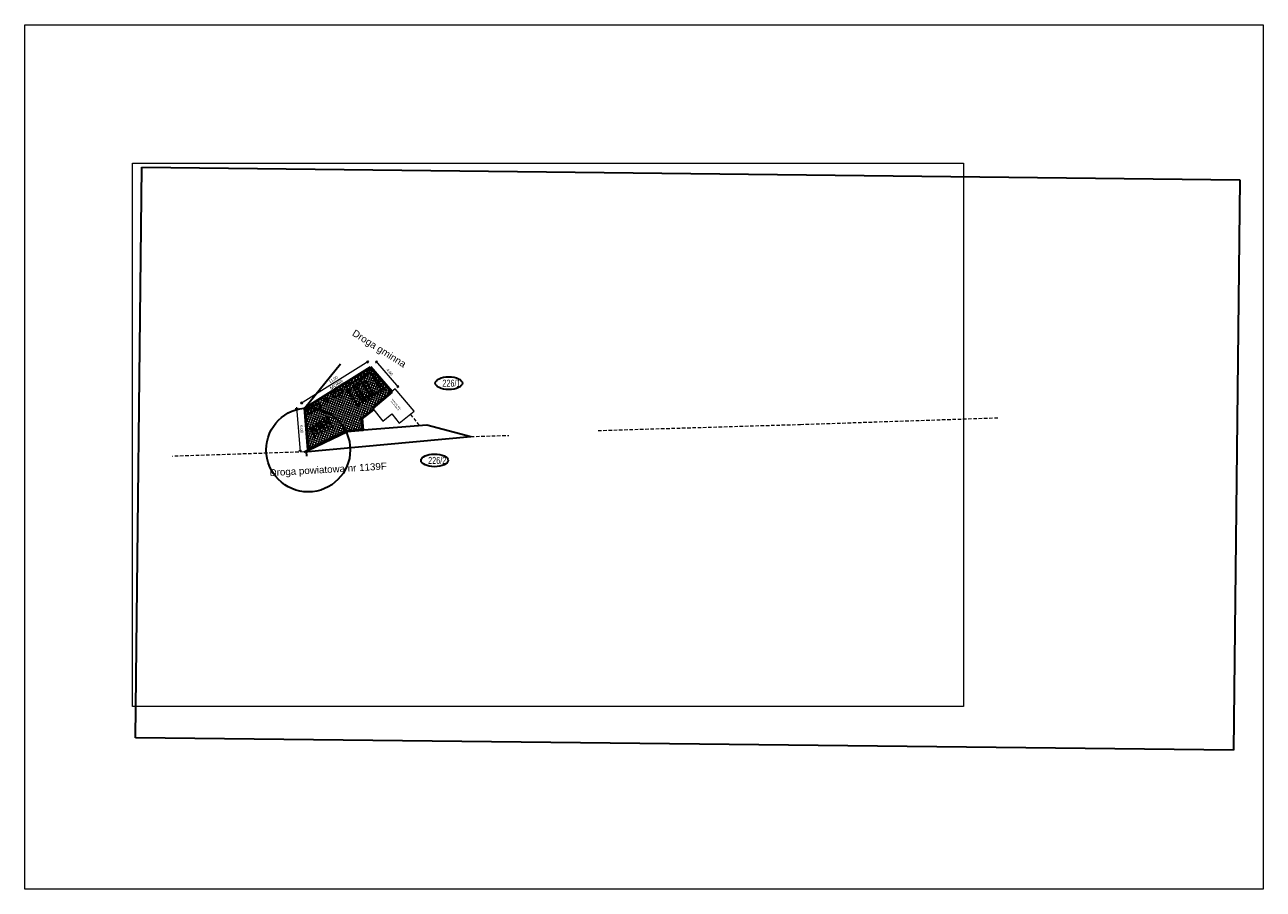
# Model space of a CAD drawing. Header units: millimetres. Extents: x -32728 to 13651, y -21222 to 1549.
# Tile 7 of 19: x 2990 to 3167, y -326 to -203. Entities that reach past the tile are written whole.
import ezdxf

# ---------------------------------------------------------------- set-up
doc = ezdxf.new("R2010")
doc.units = ezdxf.units.MM
for name, pattern in [('02_DONPL_Floorplan-H_revised$0$A-CZ0304_2000 ( Dashdot )', [1.001, 0.5, -0.25, 0.001, -0.25]), ('02_DONPL_Floorplan-H_revised$0$A-CZ0304_2000 DASHED', [1, 0.5, -0.5]), ('2', [1.5, 1, -0.5])]:
    doc.linetypes.add(name, pattern=pattern)
doc.layers.add('0 pomoc', color=61, linetype='Continuous', lineweight=30, plot=False)
doc.layers.add('pomoc', color=2, linetype='Continuous', lineweight=30, plot=False)
for name, color, linetype, lineweight in [('1 MOP zagospodarowanie', 250, 'Continuous', 30), ('1 numery działek objete opracowaniem', 10, 'Continuous', 30), ('1 podklady', 252, 'Continuous', 5), ('1 pojazdy', 250, 'Continuous', 15), ('1 wiata', 250, 'Continuous', 20), ('2 kraweznik opornik', 5, 'Continuous', 50), ('3 nawierzchnia morr', 150, 'Continuous', 0)]:
    doc.layers.add(name, color=color, linetype=linetype, lineweight=lineweight)
doc.layers.add('1 numery dzialek', color=150, linetype='Continuous')
doc.layers.add('2 krawedz jezdni', color=7, linetype='2', lineweight=50, true_color=0x000000)
doc.layers.add('4 wymiary', color=7, linetype='Continuous', lineweight=15, true_color=0x000000)
doc.styles.add('Annotative', font='arial.ttf')
doc.styles.add('ARIAL', font='arial.ttf')
doc.styles.add('plan', font='arial.ttf', dxfattribs={"height": 1})
doc.styles.get("Standard").update_dxf_attribs({"font": 'arial.ttf'})
doc.styles.add('tabelka', font='arial.ttf')
doc.dimstyles.new('plan', dxfattribs={"dimtxt": 1, "dimasz": 0.5, "dimexe": 0.5, "dimexo": 0.625, "dimgap": 0.2, "dimtad": 1, "dimzin": 1, "dimtxsty": 'plan', "dimblk": 'ARCHTICK', "dimcen": 1, "dimdle": 0.5, "dimadec": 4, "dimazin": 0, "dimtfac": 1, "dimtmove": 0, "dimatfit": 3, "dimfxl": 0.5, "dimfxlon": 1, "dimlwd": 15, "dimarcsym": 0})
picture_1 = doc.add_image_def('image91.png', size_in_pixel=(1631, 847))
picture_2 = doc.add_image_def('image92.png', size_in_pixel=(4096, 2677))
picture_3 = doc.add_image_def('image93.png', size_in_pixel=(4096, 2858))

# ---------------------------------------------------------------- blocks, each defined once
blk = doc.blocks.new('_ArchTick')
at = {"color": 0, "linetype": 'ByBlock', "const_width": 0.15}
blk.add_lwpolyline([(-0.5, -0.5), (0.5, 0.5)], dxfattribs=at)
blk = doc.blocks.new('*D354')
at = {"layer": '4 wymiary', "color": 0, "linetype": 'ByBlock', "lineweight": -2}
for p, q in [((3040.2, -250.95), (3040.5, -250.69)), ((3043.24, -254.47), (3043.54, -254.21))]:
    blk.add_line(p, q, dxfattribs=at)
at = {"layer": '4 wymiary', "color": 0, "linetype": 'ByBlock', "lineweight": 15}
blk.add_line((3040.22, -250.67), (3043.52, -254.49), dxfattribs=at)
at = {"layer": 'Defpoints', "color": 0}
for p in [(3039.51, -251.55), (3043.39, -254.34), (3042.55, -255.07)]:
    blk.add_point(p, dxfattribs=at)
at = {"layer": '4 wymiary', "color": 0, "lineweight": 15, "xscale": 0.2, "yscale": 0.2, "zscale": 0.2}
for p, rotation in [((3040.35, -250.82), 130.7876450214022), ((3043.39, -254.34), 310.7876450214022)]:
    blk.add_blockref('_ArchTick', p, dxfattribs=dict(at, rotation=rotation))
at = {"layer": '4 wymiary', "color": 0, "insert": (3042.21, -252.29), "char_height": 0.4, "attachment_point": 5, "rotation": 310.7876, "style": 'ARIAL'}
blk.add_mtext('4,60', dxfattribs=at)
blk = doc.blocks.new('*D355')
at = {"layer": '4 wymiary', "color": 0, "linetype": 'ByBlock', "lineweight": 15}
blk.add_line((3039.24, -250.73), (3029.5, -256.8), dxfattribs=at)
at = {"layer": '4 wymiary', "color": 0, "linetype": 'ByBlock', "lineweight": -2}
for p, q in [((3039.17, -251.01), (3038.96, -250.67)), ((3029.77, -256.87), (3029.56, -256.53))]:
    blk.add_line(p, q, dxfattribs=at)
at = {"layer": 'Defpoints', "color": 0}
for p in [(3039.51, -251.55), (3029.67, -256.7), (3030.11, -257.41)]:
    blk.add_point(p, dxfattribs=at)
at = {"layer": '4 wymiary', "color": 0, "lineweight": 15, "xscale": 0.2, "yscale": 0.2, "zscale": 0.2}
for p, rotation in [((3039.07, -250.84), 31.93231977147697), ((3029.67, -256.7), 211.932319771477)]:
    blk.add_blockref('_ArchTick', p, dxfattribs=dict(at, rotation=rotation))
at = {"layer": '4 wymiary', "color": 0, "insert": (3034.2, -253.35), "char_height": 0.4, "attachment_point": 5, "rotation": 31.9323, "style": 'ARIAL'}
blk.add_mtext('11,00', dxfattribs=at)
blk = doc.blocks.new('*D356')
at = {"layer": '4 wymiary', "color": 0, "linetype": 'ByBlock', "lineweight": -2}
for p, q in [((3029.14, -257.49), (3028.74, -257.52)), ((3029.63, -263.47), (3029.23, -263.5))]:
    blk.add_line(p, q, dxfattribs=at)
at = {"layer": '4 wymiary', "color": 0, "linetype": 'ByBlock', "lineweight": 15}
blk.add_line((3028.93, -257.3), (3029.45, -263.68), dxfattribs=at)
at = {"layer": 'Defpoints', "color": 0}
for p in [(3030.11, -257.41), (3029.43, -263.48), (3030.6, -263.39)]:
    blk.add_point(p, dxfattribs=at)
at = {"layer": '4 wymiary', "color": 0, "lineweight": 15, "xscale": 0.2, "yscale": 0.2, "zscale": 0.2}
for p, rotation in [((3028.94, -257.5), 94.67620156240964), ((3029.43, -263.48), 274.6762015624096)]:
    blk.add_blockref('_ArchTick', p, dxfattribs=dict(at, rotation=rotation))
at = {"layer": '4 wymiary', "color": 0, "insert": (3029.62, -260.41), "char_height": 0.4, "attachment_point": 5, "rotation": 274.6762, "style": 'ARIAL'}
blk.add_mtext('6,00', dxfattribs=at)
blk = doc.blocks.new('zw$B706')
at = {"layer": '1 MOP zagospodarowanie', "color": 0, "lineweight": 20}
for p, q in [((3.96, 2.13), (2.65, 3.64)), ((3.05, 1.34), (1.74, 2.85)), ((3.2, 1.47), (1.89, 2.98)), ((3.81, 2), (2.5, 3.51))]:
    blk.add_line(p, q, dxfattribs=at)
at = {"layer": '1 MOP zagospodarowanie', "color": 0}
blk.add_lwpolyline([(2.95, 3.9), (1.44, 2.59), (2.75, 1.08), (4.26, 2.39)], close=True, dxfattribs=at)
at = {"layer": '1 wiata', "color": 0, "linetype": '02_DONPL_Floorplan-H_revised$0$A-CZ0304_2000 ( Dashdot )'}
for p, q in [((3.75, 5.48), (0.06, 2.29)), ((3.05, 5.53), (5.58, 2.59)), ((0.11, 3), (2.65, 0.06)), ((5.63, 3.3), (1.94, 0.11))]:
    blk.add_line(p, q, dxfattribs=at)
at = {"layer": '1 wiata', "color": 0, "linetype": '02_DONPL_Floorplan-H_revised$0$A-CZ0304_2000 DASHED', "lineweight": 30, "ltscale": 0.5}
blk.add_lwpolyline([(0, 2.65), (2.29, 0), (5.69, 2.94), (3.41, 5.59)], close=True, dxfattribs=at)
at = {"layer": '1 wiata', "color": 0}
for points in [[(0.35, 2.62), (2.31, 0.35), (5.34, 2.97), (3.38, 5.24)], [(3.29, 5.16), (3.37, 5.07), (3.46, 5.15), (3.38, 5.24)], [(0.35, 2.62), (0.43, 2.53), (0.52, 2.61), (0.44, 2.7)], [(5.17, 2.98), (5.25, 2.89), (5.34, 2.97), (5.26, 3.06)], [(2.23, 0.44), (2.31, 0.35), (2.4, 0.43), (2.33, 0.52)]]:
    blk.add_lwpolyline(points, close=True, dxfattribs=at)
at = {"layer": '1 MOP zagospodarowanie', "color": 0, "insert": (3.49, 4.71), "char_height": 0.2, "width": 2.1643, "attachment_point": 1, "rotation": 310.8022}
blk.add_mtext('\\pxqc;wiata drewniana\\P3,5x4,5m', dxfattribs=at)
at = {"layer": '1 MOP zagospodarowanie', "color": 0, "char_height": 0.2, "attachment_point": 1, "rotation": 310.4544, "style": 'Annotative'}
for s, insert, width in [('{\\C7;ławostół}', (2.48, 2.83), 8.3826), ('ławostół', (2.69, 3.03), 0.88)]:
    blk.add_mtext(s, dxfattribs=dict(at, insert=insert, width=width))
blk = doc.blocks.new('zw$1B11')
at = {"layer": '1 MOP zagospodarowanie', "color": 0}
blk.add_lwpolyline([(0.39, 0.34), (1.53, 1.32), (1.13, 1.77), (0, 0.79)], close=True, dxfattribs=at)
at = {"layer": '1 MOP zagospodarowanie', "color": 0, "insert": (-1.96, -2.14), "char_height": 0.15, "width": 8.5633, "attachment_point": 1, "rotation": 42.2022, "style": 'Annotative'}
blk.add_mtext('\\pxqc;{\\C0;kosz betonowy \\Pdo segregacji \\Pśmieci}', dxfattribs=at)
blk = doc.blocks.new('zw$CC25')
at = {"layer": '1 MOP zagospodarowanie', "color": 0, "rotation": 267.9285781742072}
blk.add_blockref('zw$1B11', (0.07, 2.02), dxfattribs=at)
blk = doc.blocks.new('zw$E711')
at = {"layer": '1 MOP zagospodarowanie', "color": 0}
blk.add_lwpolyline([(0.41, 0), (1.92, 1.32), (1.51, 1.79), (0, 0.47)], close=True, dxfattribs=at)
at = {"layer": '1 MOP zagospodarowanie', "color": 0, "insert": (0.32, 0.48), "char_height": 0.15, "width": 4.7963, "attachment_point": 1, "rotation": 40.4865, "style": 'Annotative'}
blk.add_mtext('Ławka betonowa', dxfattribs=at)
blk = doc.blocks.new('zw$1F58')
at = {"layer": '1 MOP zagospodarowanie', "color": 0, "lineweight": 50}
for p, q in [((1.41, 1.86), (1.74, 1.47)), ((2.24, 2.55), (2.57, 2.17)), ((0.53, 1.12), (0.86, 0.73))]:
    blk.add_line(p, q, dxfattribs=at)
at = {"layer": '1 pojazdy', "color": 0}
for p, q in [((0.86, 2.03), (1.02, 1.84)), ((0.9, 2.07), (1.06, 1.87)), ((0.96, 1.66), (1.11, 1.78)), ((1.02, 1.84), (1.04, 1.86)), ((1.02, 1.84), (1.09, 1.76)), ((1.03, 1.79), (1.04, 1.8)), ((1.03, 1.79), (1.07, 1.75)), ((1.07, 1.88), (1.04, 1.86)), ((1.04, 1.8), (1.08, 1.76)), ((1.07, 1.88), (1.13, 1.8)), ((1.11, 1.86), (1.1, 1.85)), ((1.1, 1.85), (1.14, 1.8)), ((1.25, 1.9), (1.11, 1.78)), ((1.11, 1.86), (1.15, 1.81)), ((1.27, 1.89), (1.12, 1.76)), ((1.13, 1.77), (1.19, 1.7)), ((1.14, 1.78), (1.18, 1.75)), ((1.15, 1.79), (1.17, 1.76)), ((1.16, 1.8), (1.19, 1.76)), ((1.25, 1.91), (1.25, 1.91)), ((1.25, 1.91), (1.28, 1.88)), ((1.25, 1.91), (1.27, 1.88)), ((1.32, 1.96), (1.26, 1.9)), ((1.34, 1.94), (1.27, 1.89)), ((1.28, 1.88), (1.27, 1.88)), ((1.29, 2.39), (1.45, 2.2)), ((1.32, 1.96), (1.39, 2.02)), ((1.32, 1.96), (1.34, 1.94)), ((1.32, 1.96), (1.34, 1.94)), ((1.33, 2.42), (1.49, 2.23)), ((1.34, 1.94), (1.4, 2)), ((1.38, 2.02), (1.39, 2.03)), ((1.38, 2.02), (1.41, 1.99)), ((1.39, 2.02), (1.54, 2.14)), ((1.39, 2.03), (1.41, 2)), ((1.41, 2), (1.55, 2.12)), ((1.41, 1.99), (1.41, 2)), ((1.45, 2.2), (1.47, 2.22)), ((1.45, 2.2), (1.52, 2.12)), ((1.46, 2.15), (1.47, 2.16)), ((1.46, 2.15), (1.5, 2.11)), ((1.5, 2.24), (1.47, 2.22)), ((1.47, 2.16), (1.51, 2.12)), ((1.5, 2.24), (1.56, 2.16)), ((1.51, 2.09), (1.54, 2.06)), ((1.52, 2.1), (1.55, 2.07)), ((1.54, 2.22), (1.53, 2.21)), ((1.53, 2.21), (1.56, 2.16)), ((1.53, 2.1), (1.56, 2.07)), ((1.68, 2.26), (1.54, 2.14)), ((1.54, 2.22), (1.58, 2.17)), ((1.54, 2.12), (1.6, 2.05)), ((1.7, 2.25), (1.55, 2.12)), ((1.56, 2.13), (1.62, 2.06)), ((1.57, 2.14), (1.61, 2.11)), ((1.57, 2.05), (1.96, 1.59)), ((1.58, 2.15), (1.6, 2.12)), ((1.58, 2.07), (1.58, 2.07)), ((1.58, 2.05), (1.61, 2.02)), ((1.59, 2.16), (1.62, 2.12)), ((1.6, 2.09), (1.59, 2.09)), ((1.62, 2.09), (2.01, 1.63)), ((1.62, 2.08), (1.64, 2.04)), ((1.68, 2.27), (1.68, 2.27)), ((1.68, 2.27), (1.71, 2.24)), ((1.68, 2.27), (1.7, 2.24)), ((1.75, 2.32), (1.69, 2.26)), ((1.77, 2.3), (1.7, 2.25)), ((1.71, 2.24), (1.7, 2.24)), ((1.72, 2.75), (1.88, 2.56)), ((1.75, 2.32), (1.82, 2.37)), ((1.75, 2.32), (1.77, 2.3)), ((1.75, 2.32), (1.77, 2.3)), ((1.76, 2.78), (1.92, 2.59)), ((1.77, 2.3), (1.83, 2.36)), ((1.81, 2.38), (1.82, 2.39)), ((1.81, 2.38), (1.84, 2.35)), ((1.82, 2.38), (1.97, 2.5)), ((1.82, 2.39), (1.84, 2.35)), ((1.84, 2.36), (1.98, 2.48)), ((1.84, 2.35), (1.84, 2.35)), ((1.87, 1.85), (1.86, 1.84)), ((1.86, 1.84), (1.97, 1.72)), ((1.87, 1.85), (1.93, 1.9)), ((1.9, 1.82), (1.87, 1.85)), ((1.87, 1.85), (1.98, 1.72)), ((1.88, 2.56), (1.9, 2.58)), ((1.88, 2.56), (1.94, 2.48)), ((1.88, 1.84), (1.88, 1.84)), ((1.89, 1.8), (1.88, 1.8)), ((1.88, 1.8), (2.01, 1.64)), ((1.89, 2.51), (1.9, 2.52)), ((1.89, 2.51), (1.93, 2.47)), ((1.89, 1.83), (1.89, 1.83)), ((1.89, 1.8), (2.01, 1.65)), ((1.93, 2.6), (1.9, 2.58)), ((1.9, 2.52), (1.94, 2.48)), ((1.95, 1.87), (1.9, 1.82)), ((1.93, 2.6), (1.99, 2.52)), ((1.93, 1.9), (1.95, 1.87)), ((1.94, 2.45), (1.97, 2.42)), ((1.95, 2.46), (1.98, 2.43)), ((1.97, 2.58), (1.96, 2.57)), ((1.96, 2.57), (1.99, 2.52)), ((1.96, 2.46), (1.99, 2.43)), ((2.11, 2.62), (1.97, 2.5)), ((1.97, 2.58), (2.01, 2.53)), ((1.97, 2.48), (2.03, 2.41)), ((2.13, 2.6), (1.98, 2.48)), ((1.99, 2.49), (2.05, 2.42)), ((2, 2.5), (2.03, 2.47)), ((2, 2.41), (2.39, 1.95)), ((2.01, 2.51), (2.03, 2.48)), ((2.01, 2.43), (2.01, 2.43)), ((2.01, 2.41), (2.04, 2.38)), ((2.02, 2.52), (2.04, 2.48)), ((2.03, 2.45), (2.02, 2.45)), ((2.04, 2.44), (2.07, 2.4)), ((2.05, 2.45), (2.44, 1.98)), ((2.11, 2.63), (2.11, 2.63)), ((2.11, 2.63), (2.14, 2.6)), ((2.11, 2.63), (2.13, 2.6)), ((2.18, 2.68), (2.12, 2.62)), ((2.2, 2.66), (2.13, 2.61)), ((2.14, 2.6), (2.13, 2.6)), ((2.16, 3.12), (2.32, 2.93)), ((2.18, 2.68), (2.2, 2.66)), ((2.19, 2.68), (2.26, 2.74)), ((2.19, 2.68), (2.2, 2.67)), ((2.2, 3.15), (2.36, 2.96)), ((2.2, 2.67), (2.27, 2.73)), ((2.25, 2.75), (2.28, 2.72)), ((2.25, 2.75), (2.28, 2.72)), ((2.25, 2.75), (2.25, 2.75)), ((2.26, 2.74), (2.4, 2.86)), ((2.27, 2.73), (2.42, 2.85)), ((2.27, 2.02), (2.28, 2.03)), ((2.27, 2.01), (2.28, 2.02)), ((2.38, 1.9), (2.27, 2.02)), ((2.29, 1.99), (2.27, 2.01)), ((2.28, 2.72), (2.28, 2.72)), ((2.39, 1.91), (2.28, 2.03)), ((2.3, 2.21), (2.29, 2.2)), ((2.29, 2.2), (2.4, 2.08)), ((2.29, 2.02), (2.31, 2.04)), ((2.29, 1.99), (2.29, 2)), ((2.3, 2.21), (2.36, 2.26)), ((2.33, 2.18), (2.3, 2.21)), ((2.3, 2.21), (2.41, 2.08)), ((2.3, 2.01), (2.32, 2.03)), ((2.3, 1.88), (2.35, 1.93)), ((2.32, 1.85), (2.3, 1.88)), ((2.31, 2.2), (2.31, 2.2)), ((2.31, 2.16), (2.31, 2.16)), ((2.31, 2.16), (2.44, 2.01)), ((2.31, 2.16), (2.44, 2)), ((2.32, 2.92), (2.34, 2.94)), ((2.32, 2.92), (2.38, 2.85)), ((2.32, 2.19), (2.32, 2.19)), ((2.38, 1.9), (2.32, 1.85)), ((2.33, 2.88), (2.34, 2.89)), ((2.33, 2.88), (2.37, 2.83)), ((2.38, 2.22), (2.33, 2.18)), ((2.36, 2.96), (2.34, 2.94)), ((2.34, 2.89), (2.38, 2.84)), ((2.35, 1.93), (2.38, 1.9)), ((2.36, 2.96), (2.43, 2.88)), ((2.36, 2.26), (2.38, 2.22)), ((2.36, 2.09), (2.36, 2.08)), ((2.36, 1.92), (2.36, 1.92)), ((2.38, 2.1), (2.37, 2.09)), ((2.38, 2.07), (2.37, 2.07)), ((2.37, 1.9), (2.37, 1.91)), ((2.38, 2.82), (2.41, 2.79)), ((2.38, 1.9), (2.39, 1.91)), ((2.4, 2.94), (2.39, 2.93)), ((2.39, 2.93), (2.43, 2.89)), ((2.39, 2.83), (2.43, 2.79)), ((2.39, 2.83), (2.41, 2.8)), ((2.4, 2.11), (2.39, 2.11)), ((2.39, 2.08), (2.39, 2.08)), ((2.39, 1.95), (2.44, 1.84)), ((2.55, 2.99), (2.4, 2.86)), ((2.4, 2.94), (2.44, 2.9)), ((2.4, 2.11), (2.41, 2.1)), ((2.41, 2.1), (2.4, 2.09)), ((2.41, 2.08), (2.4, 2.08)), ((2.4, 1.99), (2.4, 1.99)), ((2.4, 1.99), (2.4, 1.99)), ((2.41, 2.84), (2.47, 2.77)), ((2.56, 2.97), (2.42, 2.85)), ((2.42, 2.86), (2.48, 2.79)), ((2.43, 1.99), (2.53, 1.92)), ((2.44, 2.87), (2.47, 2.83)), ((2.44, 2.87), (2.47, 2.84)), ((2.44, 2.8), (2.45, 2.8)), ((2.44, 2.77), (2.83, 2.31)), ((2.44, 2.01), (2.44, 2)), ((2.45, 2.78), (2.48, 2.74)), ((2.46, 2.88), (2.48, 2.85)), ((2.46, 2.82), (2.46, 2.81)), ((2.46, 1.82), (2.47, 1.8)), ((2.48, 2.8), (2.51, 2.77)), ((2.49, 2.81), (2.87, 2.35)), ((2.52, 1.79), (2.62, 1.68)), ((2.53, 1.79), (2.54, 1.8)), ((2.55, 3), (2.54, 2.99)), ((2.54, 2.99), (2.57, 2.96)), ((2.56, 1.81), (2.54, 1.8)), ((2.62, 3.04), (2.55, 2.99)), ((2.55, 3), (2.57, 2.97)), ((2.55, 1.9), (2.57, 1.88)), ((2.57, 1.82), (2.56, 1.81)), ((2.63, 3.03), (2.57, 2.97)), ((2.57, 2.97), (2.57, 2.96)), ((2.57, 1.83), (2.66, 1.72)), ((2.62, 3.04), (2.63, 3.03)), ((2.71, 2.39), (2.72, 2.4)), ((2.82, 2.26), (2.71, 2.39)), ((2.71, 2.38), (2.72, 2.38)), ((2.72, 2.36), (2.71, 2.38)), ((2.72, 2.39), (2.75, 2.41)), ((2.82, 2.27), (2.72, 2.4)), ((2.72, 2.36), (2.73, 2.37)), ((2.73, 2.57), (2.84, 2.44)), ((2.74, 2.57), (2.73, 2.57)), ((2.73, 2.25), (2.79, 2.29)), ((2.76, 2.22), (2.73, 2.25)), ((2.74, 2.58), (2.79, 2.62)), ((2.77, 2.55), (2.74, 2.58)), ((2.74, 2.57), (2.84, 2.45)), ((2.75, 2.53), (2.74, 2.52)), ((2.74, 2.52), (2.87, 2.37)), ((2.74, 2.37), (2.76, 2.39)), ((2.75, 2.57), (2.75, 2.57)), ((2.75, 2.53), (2.88, 2.38)), ((2.76, 2.55), (2.76, 2.55)), ((2.81, 2.26), (2.76, 2.22)), ((2.82, 2.59), (2.77, 2.55)), ((2.79, 2.62), (2.82, 2.59)), ((2.8, 2.45), (2.79, 2.45)), ((2.79, 2.29), (2.81, 2.26)), ((2.79, 2.29), (2.8, 2.29)), ((2.82, 2.47), (2.81, 2.46)), ((2.81, 2.44), (2.81, 2.43)), ((2.81, 2.27), (2.81, 2.27)), ((2.83, 2.48), (2.82, 2.47)), ((2.83, 2.45), (2.82, 2.44)), ((2.82, 2.32), (2.87, 2.21)), ((2.82, 2.26), (2.82, 2.27)), ((2.83, 2.48), (2.84, 2.46)), ((2.83, 2.35), (2.83, 2.35)), ((2.83, 2.35), (2.83, 2.35)), ((2.84, 2.46), (2.84, 2.46)), ((2.84, 2.45), (2.84, 2.44)), ((2.88, 2.38), (2.87, 2.37)), ((2.87, 2.35), (2.97, 2.29)), ((2.89, 2.18), (2.91, 2.17)), ((2.96, 2.15), (3.05, 2.04)), ((2.97, 2.16), (2.98, 2.16)), ((2.99, 2.17), (2.98, 2.16)), ((2.99, 2.26), (3, 2.25)), ((3, 2.19), (2.99, 2.17)), ((3.01, 2.19), (3.1, 2.08)), ((3.05, 2.04), (3.08, 2.06)), ((3.06, 2.13), (3.06, 2.13)), ((3.06, 2.13), (3.14, 2.04)), ((3.06, 2.05), (3.25, 1.81)), ((3.08, 2.12), (3.13, 2.06)), ((3.08, 2.12), (3.08, 2.12)), ((3.1, 2.08), (3.08, 2.06)), ((3.1, 2.08), (3.29, 1.84)), ((3.13, 2.06), (3.13, 2.05)), ((3.14, 2.04), (3.13, 2.03)), ((0.01, 1.31), (0.17, 1.12)), ((0.04, 1.35), (0.2, 1.15)), ((0.04, 0.88), (0.1, 0.94)), ((0.04, 0.88), (0.05, 0.87)), ((0.05, 0.87), (0.11, 0.92)), ((0.1, 0.95), (0.12, 0.92)), ((0.1, 0.94), (0.1, 0.95)), ((0.1, 0.94), (0.12, 0.91)), ((0.11, 0.94), (0.25, 1.06)), ((0.12, 0.92), (0.26, 1.05)), ((0.12, 0.91), (0.12, 0.92)), ((0.16, 1.12), (0.19, 1.14)), ((0.16, 1.12), (0.23, 1.04)), ((0.17, 1.08), (0.18, 1.09)), ((0.17, 1.08), (0.21, 1.03)), ((0.18, 1.09), (0.22, 1.04)), ((0.21, 1.16), (0.19, 1.14)), ((0.21, 1.16), (0.27, 1.08)), ((0.23, 1.01), (0.25, 0.98)), ((0.25, 1.14), (0.24, 1.13)), ((0.24, 1.13), (0.28, 1.08)), ((0.24, 1.03), (0.27, 0.99)), ((0.24, 1.02), (0.26, 1)), ((0.4, 1.18), (0.25, 1.06)), ((0.25, 1.14), (0.29, 1.09)), ((0.41, 1.17), (0.26, 1.05)), ((0.26, 1.04), (0.31, 0.97)), ((0.27, 1.05), (0.33, 0.98)), ((0.29, 1.07), (0.31, 1.04)), ((0.29, 1.06), (0.32, 1.03)), ((0.29, 0.99), (0.29, 1)), ((0.29, 0.97), (0.67, 0.51)), ((0.3, 1.08), (0.33, 1.05)), ((0.3, 0.97), (0.33, 0.94)), ((0.31, 1.01), (0.31, 1.01)), ((0.33, 1.01), (0.72, 0.55)), ((0.33, 1), (0.36, 0.97)), ((0.39, 1.19), (0.39, 1.19)), ((0.39, 1.19), (0.42, 1.16)), ((0.39, 1.19), (0.41, 1.16)), ((0.47, 1.24), (0.4, 1.19)), ((0.48, 1.23), (0.41, 1.17)), ((0.42, 1.16), (0.41, 1.16)), ((0.44, 1.67), (0.6, 1.48)), ((0.47, 1.71), (0.63, 1.51)), ((0.47, 1.24), (0.53, 1.3)), ((0.47, 1.24), (0.48, 1.23)), ((0.47, 1.24), (0.48, 1.23)), ((0.48, 1.23), (0.54, 1.28)), ((0.52, 1.3), (0.53, 1.31)), ((0.52, 1.3), (0.55, 1.27)), ((0.53, 1.3), (0.68, 1.42)), ((0.53, 1.31), (0.55, 1.28)), ((0.55, 1.28), (0.69, 1.41)), ((0.55, 1.27), (0.55, 1.28)), ((0.56, 0.59), (0.56, 0.59)), ((0.67, 0.47), (0.56, 0.59)), ((0.66, 0.46), (0.56, 0.59)), ((0.56, 0.57), (0.56, 0.58)), ((0.57, 0.56), (0.56, 0.57)), ((0.57, 0.58), (0.59, 0.6)), ((0.57, 0.56), (0.58, 0.56)), ((0.58, 0.77), (0.69, 0.65)), ((0.58, 0.77), (0.58, 0.76)), ((0.58, 0.76), (0.68, 0.64)), ((0.58, 0.57), (0.61, 0.59)), ((0.58, 0.44), (0.63, 0.49)), ((0.61, 0.41), (0.58, 0.44)), ((0.59, 1.48), (0.61, 1.5)), ((0.59, 1.48), (0.66, 1.4)), ((0.59, 0.77), (0.64, 0.82)), ((0.61, 0.74), (0.59, 0.77)), ((0.59, 0.76), (0.59, 0.76)), ((0.6, 0.72), (0.59, 0.72)), ((0.59, 0.72), (0.72, 0.56)), ((0.6, 1.44), (0.64, 1.39)), ((0.6, 1.44), (0.61, 1.44)), ((0.61, 0.75), (0.6, 0.75)), ((0.6, 0.72), (0.73, 0.57)), ((0.64, 1.52), (0.61, 1.5)), ((0.61, 1.44), (0.65, 1.4)), ((0.67, 0.79), (0.61, 0.74)), ((0.66, 0.46), (0.61, 0.41)), ((0.63, 0.49), (0.66, 0.46)), ((0.64, 1.52), (0.7, 1.44)), ((0.64, 0.82), (0.67, 0.79)), ((0.65, 0.65), (0.64, 0.64)), ((0.64, 0.48), (0.64, 0.48)), ((0.65, 1.37), (0.68, 1.34)), ((0.66, 0.63), (0.65, 0.63)), ((0.65, 0.47), (0.66, 0.47)), ((0.66, 0.66), (0.66, 0.66)), ((0.66, 0.46), (0.67, 0.47)), ((0.68, 1.5), (0.67, 1.49)), ((0.67, 1.49), (0.71, 1.44)), ((0.67, 1.39), (0.7, 1.35)), ((0.67, 1.38), (0.69, 1.36)), ((0.68, 0.67), (0.67, 0.67)), ((0.68, 0.65), (0.67, 0.64)), ((0.67, 0.51), (0.72, 0.41)), ((0.82, 1.54), (0.68, 1.42)), ((0.68, 1.5), (0.72, 1.45)), ((0.68, 1.4), (0.74, 1.33)), ((0.68, 0.67), (0.69, 0.66)), ((0.69, 0.66), (0.68, 0.65)), ((0.69, 0.65), (0.68, 0.64)), ((0.68, 0.55), (0.68, 0.55)), ((0.68, 0.55), (0.68, 0.55)), ((0.84, 1.53), (0.69, 1.41)), ((0.7, 1.41), (0.76, 1.34)), ((0.72, 1.43), (0.74, 1.4)), ((0.72, 1.42), (0.75, 1.39)), ((0.72, 1.35), (0.72, 1.36)), ((0.72, 1.33), (1.1, 0.87)), ((0.73, 0.57), (0.72, 0.56)), ((0.72, 0.55), (0.81, 0.48)), ((0.73, 1.44), (0.76, 1.41)), ((0.73, 1.33), (0.75, 1.3)), ((0.74, 1.37), (0.74, 1.37)), ((0.74, 0.38), (0.75, 0.36)), ((0.76, 1.37), (1.15, 0.91)), ((0.76, 1.36), (0.79, 1.33)), ((0.81, 0.35), (0.83, 0.36)), ((0.81, 0.35), (0.9, 0.24)), ((0.82, 1.55), (0.82, 1.55)), ((0.82, 1.55), (0.85, 1.52)), ((0.82, 1.55), (0.84, 1.52)), ((0.89, 1.6), (0.83, 1.54)), ((0.84, 0.37), (0.83, 0.36)), ((0.91, 1.58), (0.84, 1.53)), ((0.85, 1.52), (0.84, 1.52)), ((0.84, 0.46), (0.85, 0.44)), ((0.85, 0.38), (0.84, 0.37)), ((0.85, 0.39), (0.95, 0.28)), ((0.89, 1.6), (0.96, 1.66)), ((0.89, 1.6), (0.91, 1.58)), ((0.89, 1.6), (0.91, 1.58)), ((0.9, 0.24), (0.92, 0.26)), ((0.9, 0.24), (1.1, 0.01)), ((0.91, 1.58), (0.97, 1.64)), ((0.91, 0.33), (0.91, 0.32)), ((0.91, 0.33), (0.99, 0.24)), ((0.93, 0.32), (0.92, 0.31)), ((0.95, 0.28), (0.92, 0.26)), ((0.93, 0.32), (0.98, 0.26)), ((0.94, 0.27), (1.14, 0.04)), ((0.95, 1.66), (0.96, 1.67)), ((0.95, 1.66), (0.98, 1.63)), ((0.96, 1.67), (0.98, 1.64)), ((0.98, 0.26), (0.97, 0.25)), ((0.98, 1.64), (1.12, 1.76)), ((0.98, 1.63), (0.98, 1.64)), ((0.98, 0.93), (0.99, 0.94)), ((1, 0.92), (0.98, 0.93)), ((0.99, 0.24), (0.98, 0.23)), ((0.99, 0.95), (0.99, 0.95)), ((1.1, 0.83), (0.99, 0.95)), ((1.09, 0.82), (0.99, 0.95)), ((1, 0.94), (1.02, 0.96)), ((1, 0.92), (1.01, 0.92)), ((1.01, 1.13), (1.12, 1)), ((1.01, 1.13), (1.01, 1.12)), ((1.01, 1.12), (1.11, 1)), ((1.01, 0.93), (1.04, 0.95)), ((1.01, 0.8), (1.06, 0.85)), ((1.04, 0.77), (1.01, 0.8)), ((1.02, 1.13), (1.07, 1.18)), ((1.04, 1.1), (1.02, 1.13)), ((1.02, 1.12), (1.02, 1.12)), ((1.03, 1.08), (1.02, 1.08)), ((1.02, 1.08), (1.15, 0.92)), ((1.04, 1.11), (1.03, 1.11)), ((1.03, 1.08), (1.16, 0.93)), ((1.1, 1.15), (1.04, 1.1)), ((1.09, 0.82), (1.04, 0.77)), ((1.06, 0.85), (1.09, 0.82)), ((1.07, 1.18), (1.1, 1.15)), ((1.08, 1.01), (1.07, 1)), ((1.07, 0.84), (1.07, 0.84)), ((1.08, 1.73), (1.11, 1.7)), ((1.09, 1.02), (1.08, 1.01)), ((1.09, 0.99), (1.08, 0.99)), ((1.08, 0.83), (1.08, 0.83)), ((1.09, 0.82), (1.1, 0.83)), ((1.1, 1.75), (1.13, 1.71)), ((1.1, 1.74), (1.12, 1.71)), ((1.11, 1.03), (1.1, 1.03)), ((1.1, 1.01), (1.1, 1)), ((1.1, 0.87), (1.15, 0.77)), ((1.11, 1.76), (1.17, 1.69)), ((1.11, 1.03), (1.12, 1.02)), ((1.12, 1.02), (1.11, 1.01)), ((1.12, 1), (1.11, 1)), ((1.11, 0.91), (1.11, 0.91)), ((1.11, 0.91), (1.11, 0.91)), ((1.14, 0.91), (1.24, 0.84)), ((1.15, 1.71), (1.15, 1.72)), ((1.15, 1.69), (1.53, 1.23)), ((1.16, 0.93), (1.15, 0.92)), ((1.16, 1.69), (1.18, 1.66)), ((1.17, 1.73), (1.17, 1.73)), ((1.17, 0.74), (1.18, 0.72)), ((1.19, 1.73), (1.58, 1.27)), ((1.19, 1.72), (1.21, 1.69)), ((1.24, 0.71), (1.26, 0.72)), ((1.24, 0.71), (1.33, 0.6)), ((1.27, 0.73), (1.26, 0.72)), ((1.27, 0.82), (1.28, 0.8)), ((1.28, 0.74), (1.27, 0.73)), ((1.28, 0.75), (1.37, 0.64)), ((1.33, 0.6), (1.35, 0.62)), ((1.33, 0.6), (1.53, 0.37)), ((1.34, 0.69), (1.34, 0.68)), ((1.34, 0.69), (1.42, 0.6)), ((1.36, 0.68), (1.35, 0.67)), ((1.37, 0.64), (1.35, 0.62)), ((1.36, 0.68), (1.41, 0.62)), ((1.37, 0.63), (1.57, 0.4)), ((1.41, 0.62), (1.4, 0.61)), ((1.41, 1.29), (1.42, 1.3)), ((1.43, 1.28), (1.41, 1.29)), ((1.42, 0.6), (1.41, 0.59)), ((1.42, 1.31), (1.42, 1.31)), ((1.53, 1.19), (1.42, 1.31)), ((1.52, 1.18), (1.42, 1.31)), ((1.43, 1.3), (1.45, 1.32)), ((1.43, 1.28), (1.43, 1.28)), ((1.44, 1.49), (1.55, 1.36)), ((1.44, 1.49), (1.44, 1.48)), ((1.44, 1.48), (1.54, 1.36)), ((1.44, 1.29), (1.47, 1.31)), ((1.44, 1.16), (1.49, 1.21)), ((1.46, 1.13), (1.44, 1.16)), ((1.45, 1.49), (1.5, 1.54)), ((1.47, 1.46), (1.45, 1.49)), ((1.45, 1.48), (1.45, 1.48)), ((1.46, 1.44), (1.45, 1.44)), ((1.45, 1.44), (1.58, 1.28)), ((1.46, 1.47), (1.46, 1.47)), ((1.46, 1.44), (1.58, 1.29)), ((1.52, 1.18), (1.46, 1.13)), ((1.53, 1.51), (1.47, 1.46)), ((1.49, 1.21), (1.52, 1.18)), ((1.5, 1.54), (1.53, 1.51)), ((1.51, 1.37), (1.5, 1.36)), ((1.5, 1.2), (1.5, 1.2)), ((1.52, 1.38), (1.51, 1.37)), ((1.52, 1.35), (1.51, 1.35)), ((1.51, 1.19), (1.51, 1.19)), ((1.52, 1.18), (1.53, 1.19)), ((1.54, 1.39), (1.53, 1.39)), ((1.53, 1.37), (1.53, 1.36)), ((1.53, 1.23), (1.58, 1.12)), ((1.54, 1.39), (1.55, 1.38)), ((1.55, 1.38), (1.54, 1.37)), ((1.55, 1.36), (1.54, 1.36)), ((1.54, 1.27), (1.54, 1.27)), ((1.54, 1.27), (1.54, 1.27)), ((1.57, 1.27), (1.67, 1.2)), ((1.58, 1.29), (1.58, 1.28)), ((1.6, 1.1), (1.61, 1.08)), ((1.67, 1.07), (1.68, 1.08)), ((1.67, 1.07), (1.76, 0.96)), ((1.7, 1.09), (1.68, 1.08)), ((1.7, 1.18), (1.71, 1.16)), ((1.71, 1.1), (1.7, 1.09)), ((1.71, 1.11), (1.8, 1)), ((1.76, 0.96), (1.78, 0.98)), ((1.76, 0.96), (1.96, 0.73)), ((1.77, 1.05), (1.77, 1.04)), ((1.77, 1.05), (1.85, 0.95)), ((1.79, 1.04), (1.78, 1.03)), ((1.8, 1), (1.78, 0.98)), ((1.79, 1.04), (1.84, 0.97)), ((1.8, 0.99), (2, 0.76)), ((1.84, 0.97), (1.83, 0.97)), ((1.84, 1.66), (1.85, 1.67)), ((1.84, 1.65), (1.85, 1.66)), ((1.95, 1.54), (1.84, 1.66)), ((1.86, 1.64), (1.84, 1.65)), ((1.85, 0.95), (1.84, 0.95)), ((1.96, 1.55), (1.85, 1.67)), ((1.86, 1.66), (1.88, 1.68)), ((1.86, 1.64), (1.86, 1.64)), ((1.87, 1.65), (1.89, 1.67)), ((1.87, 1.52), (1.92, 1.57)), ((1.89, 1.49), (1.87, 1.52)), ((1.95, 1.54), (1.89, 1.49)), ((1.92, 1.57), (1.95, 1.54)), ((1.94, 1.73), (1.93, 1.72)), ((1.93, 1.56), (1.93, 1.56)), ((1.95, 1.74), (1.94, 1.73)), ((1.95, 1.71), (1.94, 1.71)), ((1.94, 1.55), (1.94, 1.55)), ((1.95, 1.54), (1.96, 1.55)), ((1.97, 1.75), (1.96, 1.75)), ((1.96, 1.73), (1.96, 1.72)), ((1.96, 1.59), (2.01, 1.48)), ((1.97, 1.75), (1.98, 1.74)), ((1.98, 1.74), (1.97, 1.73)), ((1.98, 1.72), (1.97, 1.72)), ((1.97, 1.63), (1.97, 1.63)), ((1.97, 1.63), (1.97, 1.63)), ((2, 1.63), (2.1, 1.56)), ((2.01, 1.65), (2.01, 1.64)), ((2.03, 1.46), (2.04, 1.44)), ((2.09, 1.43), (2.19, 1.32)), ((2.1, 1.43), (2.11, 1.44)), ((2.13, 1.45), (2.11, 1.44)), ((2.12, 1.54), (2.14, 1.52)), ((2.14, 1.46), (2.13, 1.45)), ((2.14, 1.47), (2.23, 1.36)), ((2.2, 1.41), (2.19, 1.4)), ((2.19, 1.32), (2.21, 1.34)), ((2.19, 1.32), (2.39, 1.09)), ((2.2, 1.41), (2.28, 1.31)), ((2.22, 1.4), (2.21, 1.39)), ((2.23, 1.36), (2.21, 1.34)), ((2.22, 1.4), (2.27, 1.33)), ((2.23, 1.35), (2.43, 1.12)), ((2.27, 1.33), (2.26, 1.33)), ((2.28, 1.31), (2.27, 1.31)), ((2.63, 1.77), (2.62, 1.76)), ((2.62, 1.68), (2.64, 1.7)), ((2.62, 1.68), (2.82, 1.45)), ((2.63, 1.77), (2.7, 1.67)), ((2.65, 1.76), (2.64, 1.75)), ((2.66, 1.72), (2.64, 1.7)), ((2.65, 1.76), (2.7, 1.69)), ((2.66, 1.71), (2.85, 1.48)), ((2.7, 1.69), (2.69, 1.69)), ((2.7, 1.67), (2.7, 1.67))]:
    blk.add_line(p, q, dxfattribs=at)
for centre in [(1.63, 2.03), (1.63, 2.03), (2.06, 2.39), (2.06, 2.39), (2.49, 2.76), (2.49, 2.76), (0.34, 0.95), (0.34, 0.95), (0.77, 1.31), (0.77, 1.31), (1.2, 1.67), (1.2, 1.67)]:
    blk.add_circle(centre, 0.02, dxfattribs=at)
for centre, radius, start, end in [((0.88, 2.05), 0.025, 39.9459, 219.9459), ((1.31, 2.41), 0.025, 39.9459, 219.9459), ((1.57, 2.08), 0.035, 219.9459, 301.3093), ((1.56, 2.09), 0.02, 219.9459, 309.9459), ((1.6, 2.06), 0.02, 159.943, 214.2986), ((1.59, 2.11), 0.02, 309.9459, 39.9459), ((1.6, 2.06), 0.02, 45.5932, 99.9487), ((1.61, 2.06), 0.0103, 234.5912, 25.3006), ((1.59, 2.1), 0.035, 318.5825, 39.9459), ((1.74, 2.77), 0.025, 39.9459, 219.9459), ((2, 2.44), 0.035, 219.9459, 301.3093), ((1.99, 2.45), 0.02, 219.9459, 309.9459), ((2.03, 2.42), 0.02, 159.943, 214.2986), ((2.01, 2.47), 0.02, 309.9459, 39.9459), ((2.03, 2.42), 0.02, 45.5932, 99.9487), ((2.04, 2.42), 0.0103, 234.5912, 25.3006), ((2.02, 2.46), 0.035, 318.5825, 39.9459), ((2.18, 3.13), 0.025, 39.9459, 219.9459), ((2.42, 1.96), 0.03, 132.7728, 204.3756), ((2.42, 1.96), 0.03, 55.5161, 127.119), ((2.43, 2.81), 0.02, 219.9459, 309.9459), ((2.43, 2.81), 0.035, 219.9459, 301.3093), ((2.53, 1.89), 0.1, 204.3756, 223.8225), ((2.47, 2.79), 0.02, 159.943, 214.2986), ((2.45, 2.83), 0.02, 309.9459, 39.9459), ((2.47, 2.79), 0.02, 45.5932, 99.9487), ((2.47, 2.78), 0.0103, 234.5912, 25.3006), ((2.51, 1.83), 0.05, 223.8225, 297.8029), ((2.45, 2.83), 0.035, 318.5825, 39.9459), ((2.47, 1.84), 0.1, 36.0693, 55.5161), ((2.53, 1.85), 0.05, 322.0889, 36.0693), ((2.85, 2.33), 0.03, 132.7728, 204.3756), ((2.85, 2.33), 0.03, 55.5161, 127.119), ((2.96, 2.25), 0.1, 204.3756, 223.8225), ((2.94, 2.2), 0.05, 223.8225, 297.8029), ((2.91, 2.2), 0.1, 36.0693, 55.5161), ((2.96, 2.22), 0.05, 322.0889, 36.0693), ((3.27, 1.83), 0.025, 219.9459, 39.9459), ((0.02, 1.33), 0.025, 39.9459, 219.9459), ((0.28, 1), 0.035, 219.9459, 301.3093), ((0.28, 1.01), 0.02, 219.9459, 309.9459), ((0.31, 0.99), 0.02, 159.943, 214.2986), ((0.3, 1.03), 0.02, 309.9459, 39.9459), ((0.31, 0.99), 0.02, 45.5932, 99.9487), ((0.32, 0.98), 0.0103, 234.5912, 25.3006), ((0.3, 1.02), 0.035, 318.5825, 39.9459), ((0.45, 1.69), 0.025, 39.9459, 219.9459), ((0.7, 0.53), 0.03, 132.7728, 204.3756), ((0.71, 1.36), 0.035, 219.9459, 301.3093), ((0.7, 0.53), 0.03, 55.5161, 127.119), ((0.7, 1.37), 0.02, 219.9459, 309.9459), ((0.74, 1.35), 0.02, 159.943, 214.2986), ((0.81, 0.45), 0.1, 204.3756, 223.8225), ((0.73, 1.39), 0.02, 309.9459, 39.9459), ((0.74, 1.35), 0.02, 45.5932, 99.9487), ((0.75, 1.34), 0.0103, 234.5912, 25.3006), ((0.79, 0.4), 0.05, 223.8225, 297.8029), ((0.73, 1.38), 0.035, 318.5825, 39.9459), ((0.76, 0.4), 0.1, 36.0693, 55.5161), ((0.81, 0.41), 0.05, 322.0889, 36.0693), ((1.13, 0.88), 0.03, 132.7728, 204.3756), ((1.12, 0.02), 0.025, 219.9459, 39.9459), ((1.14, 1.72), 0.035, 219.9459, 301.3093), ((1.13, 0.88), 0.03, 55.5161, 127.119), ((1.13, 1.73), 0.02, 219.9459, 309.9459), ((1.17, 1.71), 0.02, 159.943, 214.2986), ((1.24, 0.81), 0.1, 204.3756, 223.8225), ((1.16, 1.75), 0.02, 309.9459, 39.9459), ((1.17, 1.71), 0.02, 45.5932, 99.9487), ((1.18, 1.7), 0.0103, 234.5912, 25.3006), ((1.22, 0.76), 0.05, 223.8225, 297.8029), ((1.16, 1.74), 0.035, 318.5825, 39.9459), ((1.19, 0.76), 0.1, 36.0693, 55.5161), ((1.24, 0.77), 0.05, 322.0889, 36.0693), ((1.56, 1.24), 0.03, 132.7728, 204.3756), ((1.55, 0.38), 0.025, 219.9459, 39.9459), ((1.56, 1.24), 0.03, 55.5161, 127.119), ((1.67, 1.17), 0.1, 204.3756, 223.8225), ((1.65, 1.12), 0.05, 223.8225, 297.8029), ((1.61, 1.12), 0.1, 36.0693, 55.5161), ((1.67, 1.13), 0.05, 322.0889, 36.0693), ((1.99, 1.6), 0.03, 132.7728, 204.3756), ((1.98, 0.74), 0.025, 219.9459, 39.9459), ((1.99, 1.6), 0.03, 55.5161, 127.119), ((2.1, 1.53), 0.1, 204.3756, 223.8225), ((2.08, 1.48), 0.05, 223.8225, 297.8029), ((2.04, 1.48), 0.1, 36.0693, 55.5161), ((2.1, 1.49), 0.05, 322.0889, 36.0693), ((2.41, 1.1), 0.025, 219.9459, 39.9459), ((2.84, 1.46), 0.025, 219.9459, 39.9459)]:
    blk.add_arc(centre, radius, start, end, dxfattribs=at)
at = {"layer": '1 MOP zagospodarowanie', "color": 0, "insert": (0.16, 2.15), "char_height": 0.15, "width": 19.1851, "attachment_point": 1, "rotation": 39.6843, "style": 'Annotative'}
blk.add_mtext('Stojaki na rowery', dxfattribs=at)
blk = doc.blocks.new('zw$3340')
at = {"layer": '1 MOP zagospodarowanie', "color": 0}
blk.add_lwpolyline([(0.31, 1.17), (0.34, 0.67), (0.84, 0.7), (0.81, 1.2)], close=True, dxfattribs=at)
at = {"layer": '1 MOP zagospodarowanie', "color": 0, "insert": (0.19, 1.61), "char_height": 0.15, "width": 2.5971, "attachment_point": 1, "rotation": 274.4079, "style": 'Annotative'}
blk.add_mtext('stacja naprawcza', dxfattribs=at)

msp = doc.modelspace()

# ---------------------------------------------------------------- hatches: boundary and pattern name
at = {"layer": '3 nawierzchnia morr', "lineweight": 5, "transparency": 33554687}
h = msp.add_hatch(dxfattribs=at)
h.set_pattern_fill('ANSI37', color=256, scale=0.1, angle=25.35178)
h.set_pattern_definition([(70.3518, (3029.9649, -263.45528), (-0.2990135, 0.1067575), []), (160.3518, (3029.9649, -263.45528), (-0.1067575, -0.2990135), [])])
h.paths.add_polyline_path([(3038.325, -259.754), (3038.388, -260.534), (3036.148, -260.716), (3030.597, -263.386), (3030.108, -257.407), (3039.509, -251.548), (3042.548, -255.07), (3039.774, -257.429), (3039.929, -257.619), (3038.255, -258.899)])

# ---------------------------------------------------------------- linework, layer by layer
at = {"layer": '1 MOP zagospodarowanie', "color": 0, "linetype": 'Continuous', "lineweight": 13}
msp.add_lwpolyline([(3039.774, -257.429), (3041.278, -259.266), (3042.529, -258.22), (3043.594, -259.559), (3045.714, -257.859), (3043.037, -254.654)], close=True, dxfattribs=at)
at = {"layer": '1 numery działek objete opracowaniem'}
for centre in [(3050.692, -253.852), (3048.654, -264.884)]:
    msp.add_ellipse(centre, major_axis=(1.934, 0), ratio=0.468224, dxfattribs=at)
at = {"layer": '2 krawedz jezdni', "color": 0, "lineweight": 9, "ltscale": 0.5}
msp.add_line((3046.495, -259.876), (3045.205, -258.267), dxfattribs=at)
for points in [[(3072.012, -260.613), (3100.928, -259.745), (3129.139, -258.797)], [(3053.826, -261.487), (3059.27, -261.311)], [(3030, -263.673), (3011.187, -264.309)]]:
    msp.add_lwpolyline(points, dxfattribs=at)
at = {"layer": '2 kraweznik opornik'}
for p, q in [((3039.509, -251.548), (3030.108, -257.407)), ((3039.509, -251.548), (3042.548, -255.07)), ((3030.108, -257.407), (3030.597, -263.386))]:
    msp.add_line(p, q, dxfattribs=at)
for points in [[(3042.548, -255.07), (3039.774, -257.429)], [(3039.929, -257.619), (3038.255, -258.899), (3038.388, -260.534), (3038.388, -260.534)], [(3039.929, -257.619), (3039.774, -257.429)], [(3038.388, -260.534), (3036.148, -260.716), (3030.593, -263.387)]]:
    msp.add_lwpolyline(points, dxfattribs=at)
at = {"layer": 'pomoc'}
for p, q in [((3039.457, -252.253), (3036.051, -255.194)), ((3039.457, -252.253), (3041.744, -254.903)), ((3036.148, -260.716), (3047.544, -259.79)), ((3047.544, -259.79), (3053.826, -261.487)), ((3030, -263.673), (3036.148, -260.716)), ((3030, -263.673), (3053.826, -261.487)), ((3030.408, -264.264), (3030.352, -263.64))]:
    msp.add_line(p, q, dxfattribs=at)
msp.add_lwpolyline([(3035.207, -251.158), (3030.108, -257.407), (3030.593, -263.387)], dxfattribs=at)
msp.add_circle((3030.593, -263.387), 6, dxfattribs=at)

# ---------------------------------------------------------------- block references
at = {"layer": '1 wiata'}
for name, p, rotation in [('zw$B706', (3035.271, -256.916), 351.1300862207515), ('zw$CC25', (3035.949, -256.468), 86.05205669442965), ('zw$E711', (3030.292, -258.219), 350.1554814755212), ('zw$3340', (3034.282, -256.301), 119.9820416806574), ('zw$1F58', (3030.469, -261.335), 349.8799860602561)]:
    msp.add_blockref(name, p, dxfattribs=dict(at, rotation=rotation))

# ---------------------------------------------------------------- texts
at = {"layer": '1 MOP zagospodarowanie', "color": 0, "linetype": 'Continuous', "style": 'tabelka'}
msp.add_text('MORR', height=0.5, rotation=751.89855, dxfattribs=at).set_placement((3033.878, -254.842))
at = {"layer": '1 MOP zagospodarowanie', "color": 0, "insert": (3042.576, -255.963), "char_height": 0.2, "width": 2.16427, "attachment_point": 1, "rotation": 310.80223}
msp.add_mtext('\\pxqc;istniejącą wiata przystankowa', dxfattribs=at)
at = {"layer": '1 numery dzialek', "width": 0.62}
for s, p in [('226/1', (3049.767, -254.356)), ('226/2', (3047.729, -265.388))]:
    msp.add_text(s, height=1, rotation=1080, dxfattribs=at).set_placement(p)
at = {"layer": '4 wymiary', "char_height": 1, "width": 16.73043, "attachment_point": 1, "style": 'plan'}
for s, insert, rotation in [('Droga gminna', (3037.313, -246.123), 327.65606), ('Droga powiatowa nr 1139F', (3025.043, -266.139), 3.26264)]:
    msp.add_mtext(s, dxfattribs=dict(at, insert=insert, rotation=rotation))

# ---------------------------------------------------------------- dimensions: what is measured, and where the dimension line sits
at = {"layer": '4 wymiary', "linetype": 'ByBlock'}
dim = msp.add_linear_dim(base=(3029.665, -256.697), p1=(3039.509, -251.548), p2=(3030.108, -257.407), angle=211.93232, text='11,00', dimstyle='plan', override={"dimtxt": 0.4, "dimasz": 0.2, "dimexe": 0.2, "dimtxsty": 'ARIAL', "dimblk": 'ArchTick', "dimdle": 0.2, "dimfxl": 0.2}, dxfattribs=at)
dim.commit()
dim.dimension.update_dxf_attribs({"geometry": '*D355', "text_midpoint": (3034.435, -253.724), "dimtype": 161})
dim = msp.add_aligned_dim(p1=(3039.509, -251.548), p2=(3042.548, -255.07), distance=1.114, text='4,60', dimstyle='plan', override={"dimtxt": 0.4, "dimasz": 0.2, "dimexe": 0.2, "dimtxsty": 'ARIAL', "dimblk": 'ArchTick', "dimdle": 0.2, "dimfxl": 0.2}, dxfattribs=at)
dim.commit()
dim.dimension.update_dxf_attribs({"geometry": '*D354', "text_midpoint": (3042.206, -252.293)})
dim = msp.add_linear_dim(base=(3029.433, -263.483), p1=(3030.108, -257.407), p2=(3030.597, -263.387), angle=274.6762, dimstyle='plan', override={"dimtxt": 0.4, "dimasz": 0.2, "dimexe": 0.2, "dimtxsty": 'ARIAL', "dimblk": 'ArchTick', "dimdle": 0.2, "dimfxl": 0.2}, dxfattribs=at)
dim.commit()
dim.dimension.update_dxf_attribs({"geometry": '*D356', "text_midpoint": (3029.185, -260.442), "dimtype": 161})

# ---------------------------------------------------------------- pictures from other files: only their frames are drawn
at = {"layer": '0 pomoc'}
image = msp.add_image(picture_1, insert=(3005.903, -304.512), size_in_units=(156.944, 81.503), rotation=-0.64822, dxfattribs=at)
image.dxf.flags = 7
at = {"layer": '1 podklady'}
image = msp.add_image(picture_3, insert=(2990.082, -326.145), size_in_units=(177.005, 123.492), dxfattribs=at)
image.dxf.flags = 15
image = msp.add_image(picture_2, insert=(3005.458, -300.04), size_in_units=(118.8, 77.636), dxfattribs=at)
image.dxf.flags = 15

doc.saveas('drawing.dxf')
